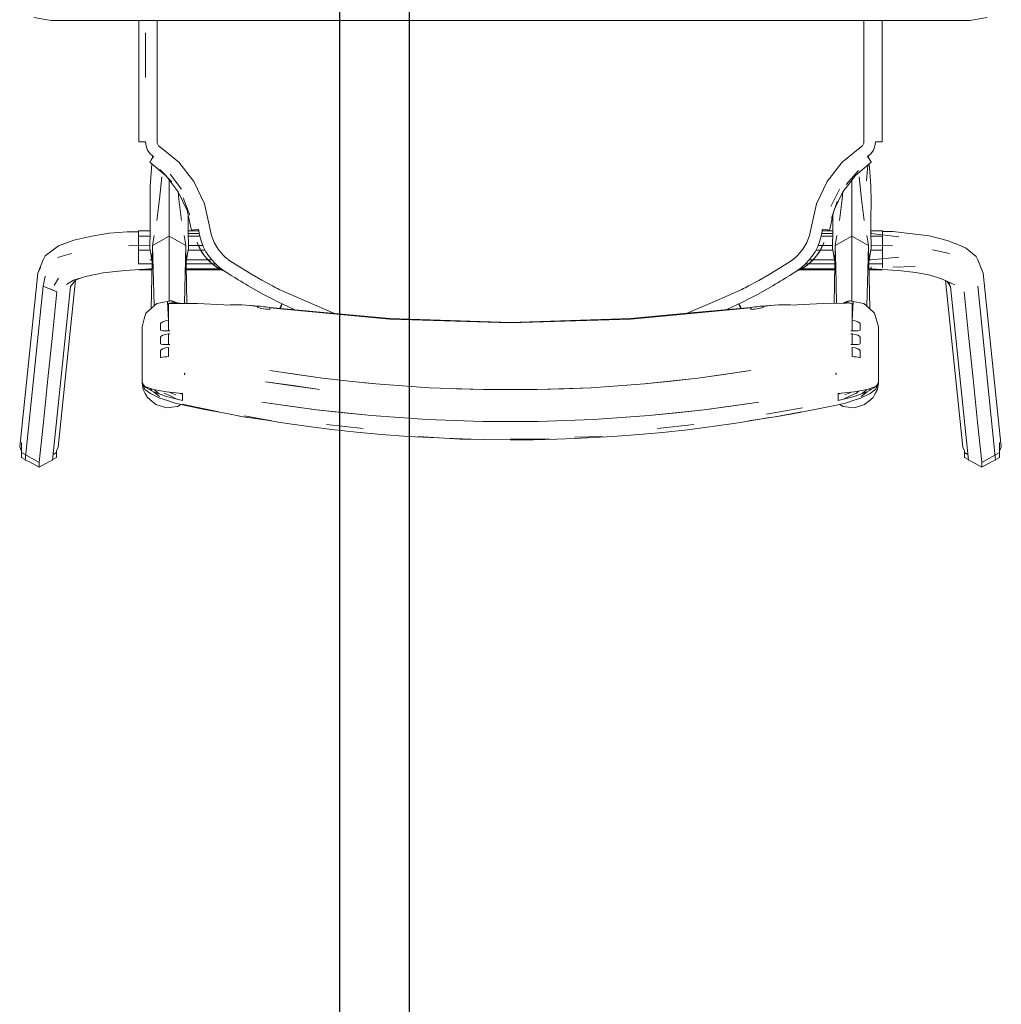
# Model space of a CAD drawing. Header units: millimetres. Extents: x -261 to 187, y -214 to 106.
# Tile 72 of 256: x -221.02 to -220.493, y -154.762 to -154.233. Entities that reach past the tile are written whole.
import ezdxf

# ---------------------------------------------------------------- set-up
doc = ezdxf.new("R2010")
doc.units = ezdxf.units.MM
doc.header["$LTSCALE"] = 0.005
doc.header["$MEASUREMENT"] = 0
doc.layers.add('AP-Condutos Ar condicionado', color=4, linetype='Continuous', lineweight=25)
doc.layers.add('IFC-Elemento de mobília-Contorno', color=9, linetype='Continuous', lineweight=5)

msp = doc.modelspace()

# ---------------------------------------------------------------- linework, layer by layer
at = {"layer": 'AP-Condutos Ar condicionado'}
for p, q in [((-220.8485, -152.78817), (-220.8485, -157.14092)), ((-220.8109, -152.78817), (-220.8109, -157.14092))]:
    msp.add_line(p, q, dxfattribs=at)
at = {"layer": 'IFC-Elemento de mobília-Contorno', "lineweight": 5}
for p, q in [((-221.01265, -154.23207), (-221.00348, -154.2337)), ((-221.00348, -154.2337), (-220.50952, -154.2337)), ((-220.9563, -154.24124), (-220.9563, -154.2337)), ((-220.9563, -154.24407), (-220.9563, -154.2337)), ((-220.94648, -154.24486), (-220.94648, -154.2337)), ((-220.56651, -154.23949), (-220.56651, -154.2337)), ((-220.55669, -154.24407), (-220.55669, -154.2337)), ((-220.50952, -154.2337), (-220.50034, -154.23207)), ((-220.95267, -154.25432), (-220.95262, -154.24039)), ((-220.95266, -154.25234), (-220.95262, -154.24039)), ((-220.56651, -154.25297), (-220.56651, -154.23949)), ((-220.9563, -154.25404), (-220.9563, -154.24407)), ((-220.94648, -154.25154), (-220.94648, -154.24486)), ((-220.55669, -154.25404), (-220.55669, -154.24407)), ((-220.94648, -154.25497), (-220.94648, -154.25154)), ((-220.9563, -154.25404), (-220.9563, -154.26401)), ((-220.95271, -154.26429), (-220.95266, -154.25234)), ((-220.94648, -154.2567), (-220.94648, -154.25497)), ((-220.94648, -154.25922), (-220.94648, -154.2567)), ((-220.56651, -154.26646), (-220.56651, -154.25297)), ((-220.5567, -154.26401), (-220.55669, -154.25404)), ((-220.94648, -154.26428), (-220.94648, -154.25922)), ((-220.9563, -154.27273), (-220.9563, -154.26401)), ((-220.94648, -154.2734), (-220.94648, -154.26428)), ((-220.56651, -154.28119), (-220.56651, -154.26646)), ((-220.5567, -154.27273), (-220.5567, -154.26401)), ((-220.9563, -154.28146), (-220.9563, -154.27273)), ((-220.5567, -154.28146), (-220.5567, -154.27273)), ((-220.94648, -154.28191), (-220.94648, -154.2734)), ((-220.9563, -154.29019), (-220.9563, -154.28146)), ((-220.94648, -154.29044), (-220.94648, -154.28191)), ((-220.56651, -154.29897), (-220.56651, -154.28119)), ((-220.5567, -154.28146), (-220.55669, -154.29019)), ((-220.9563, -154.29893), (-220.9563, -154.29019)), ((-220.94648, -154.29897), (-220.94648, -154.29044)), ((-220.55669, -154.29893), (-220.55669, -154.29019)), ((-220.9563, -154.29893), (-220.95608, -154.29895)), ((-220.95608, -154.29895), (-220.95532, -154.29896)), ((-220.95532, -154.29896), (-220.95414, -154.29898)), ((-220.95414, -154.29898), (-220.95271, -154.29898)), ((-220.95271, -154.29898), (-220.95242, -154.30126)), ((-220.94648, -154.29897), (-220.94639, -154.29971)), ((-220.5666, -154.29971), (-220.56651, -154.29897)), ((-220.56057, -154.30126), (-220.56028, -154.29898)), ((-220.56028, -154.29898), (-220.55886, -154.29898)), ((-220.55886, -154.29898), (-220.55767, -154.29896)), ((-220.55767, -154.29896), (-220.55691, -154.29895)), ((-220.55691, -154.29895), (-220.55669, -154.29893)), ((-220.95242, -154.30126), (-220.95159, -154.30341)), ((-220.95159, -154.30341), (-220.95024, -154.30529)), ((-220.94639, -154.29971), (-220.94612, -154.30041)), ((-220.94612, -154.30041), (-220.94568, -154.30101)), ((-220.94568, -154.30101), (-220.94511, -154.3015)), ((-220.94511, -154.3015), (-220.93484, -154.30987)), ((-220.57813, -154.30985), (-220.56788, -154.3015)), ((-220.56788, -154.3015), (-220.56731, -154.30101)), ((-220.56731, -154.30101), (-220.56688, -154.30041)), ((-220.56688, -154.30041), (-220.5666, -154.29971)), ((-220.56275, -154.30529), (-220.56141, -154.30341)), ((-220.56141, -154.30341), (-220.56057, -154.30126)), ((-220.95039, -154.30992), (-220.95028, -154.30968)), ((-220.95039, -154.30992), (-220.94215, -154.31674)), ((-220.95028, -154.30968), (-220.94988, -154.309)), ((-220.95024, -154.30529), (-220.94847, -154.30677)), ((-220.94988, -154.309), (-220.94924, -154.30798)), ((-220.94924, -154.30798), (-220.94847, -154.30677)), ((-220.949, -154.30759), (-220.94894, -154.30694)), ((-220.94894, -154.30752), (-220.94894, -154.30637)), ((-220.93484, -154.30987), (-220.92666, -154.32028)), ((-220.58631, -154.32025), (-220.57813, -154.30985)), ((-220.57111, -154.31695), (-220.5626, -154.30992)), ((-220.56453, -154.30677), (-220.56275, -154.30529)), ((-220.56453, -154.30677), (-220.56375, -154.30798)), ((-220.56405, -154.30694), (-220.56405, -154.30637)), ((-220.56405, -154.30751), (-220.56405, -154.30637)), ((-220.56405, -154.30694), (-220.564, -154.30759)), ((-220.56405, -154.3073), (-220.56403, -154.30755)), ((-220.56405, -154.3073), (-220.56402, -154.30755)), ((-220.56375, -154.30798), (-220.56311, -154.309)), ((-220.56311, -154.309), (-220.56271, -154.30968)), ((-220.56271, -154.30968), (-220.5626, -154.30992)), ((-220.95021, -154.32268), (-220.94926, -154.31086)), ((-220.94506, -154.31379), (-220.93848, -154.32046)), ((-220.57605, -154.32182), (-220.56935, -154.31438)), ((-220.56512, -154.31978), (-220.56438, -154.31139)), ((-220.56371, -154.31084), (-220.56309, -154.31728)), ((-220.94517, -154.32979), (-220.94395, -154.31765)), ((-220.94165, -154.31725), (-220.93508, -154.32575)), ((-220.93998, -154.32205), (-220.93998, -154.31941)), ((-220.93948, -154.3163), (-220.93326, -154.32441)), ((-220.92666, -154.32028), (-220.92097, -154.33222)), ((-220.59201, -154.33219), (-220.58631, -154.32025)), ((-220.57787, -154.32569), (-220.57111, -154.31695)), ((-220.57301, -154.32205), (-220.57301, -154.31941)), ((-220.56905, -154.31765), (-220.56782, -154.32979)), ((-220.56309, -154.31728), (-220.56278, -154.32268)), ((-220.95028, -154.33144), (-220.95021, -154.32268)), ((-220.93998, -154.33465), (-220.93998, -154.32205)), ((-220.93522, -154.32557), (-220.93479, -154.32979)), ((-220.93508, -154.32575), (-220.93038, -154.33576)), ((-220.58424, -154.33359), (-220.57973, -154.32441)), ((-220.5825, -154.33551), (-220.57787, -154.32569)), ((-220.5782, -154.32979), (-220.57777, -154.32556)), ((-220.57301, -154.33465), (-220.57301, -154.32205)), ((-220.56278, -154.32268), (-220.56266, -154.33089)), ((-220.94668, -154.34117), (-220.94517, -154.32979)), ((-220.93479, -154.32979), (-220.93328, -154.34117)), ((-220.93253, -154.32898), (-220.9289, -154.33828)), ((-220.58399, -154.33992), (-220.58097, -154.33098)), ((-220.57971, -154.34117), (-220.5782, -154.32979)), ((-220.56782, -154.32979), (-220.56631, -154.34117)), ((-220.56284, -154.34016), (-220.56266, -154.33089)), ((-220.95028, -154.33144), (-220.95016, -154.34016)), ((-220.93998, -154.34423), (-220.93998, -154.33465)), ((-220.93038, -154.33576), (-220.92795, -154.34653)), ((-220.92097, -154.33222), (-220.91805, -154.34508)), ((-220.59495, -154.34508), (-220.59201, -154.33219)), ((-220.58505, -154.34653), (-220.58265, -154.33595)), ((-220.57301, -154.34423), (-220.57301, -154.33465)), ((-220.95016, -154.34016), (-220.95011, -154.34638)), ((-220.92985, -154.34638), (-220.92981, -154.34016)), ((-220.92981, -154.34016), (-220.92977, -154.33844)), ((-220.58321, -154.33843), (-220.58319, -154.34016)), ((-220.58319, -154.34016), (-220.58314, -154.34638)), ((-220.56288, -154.34638), (-220.56284, -154.34016)), ((-220.95648, -154.34968), (-220.95648, -154.34666)), ((-220.95648, -154.34666), (-220.95012, -154.34666)), ((-220.95033, -154.35581), (-220.95011, -154.34638)), ((-220.93998, -154.34957), (-220.93998, -154.34423)), ((-220.92985, -154.34638), (-220.92964, -154.35581)), ((-220.92985, -154.34666), (-220.92408, -154.34666)), ((-220.92795, -154.34653), (-220.92767, -154.34638)), ((-220.92767, -154.34638), (-220.92687, -154.34618)), ((-220.92687, -154.34618), (-220.92566, -154.34598)), ((-220.92566, -154.34598), (-220.92422, -154.34579)), ((-220.92422, -154.34579), (-220.92369, -154.34896)), ((-220.91805, -154.34508), (-220.91723, -154.34917)), ((-220.59576, -154.34916), (-220.59495, -154.34508)), ((-220.5893, -154.34896), (-220.58877, -154.34579)), ((-220.58891, -154.34666), (-220.58315, -154.34666)), ((-220.58877, -154.34579), (-220.58734, -154.34598)), ((-220.58734, -154.34598), (-220.58612, -154.34618)), ((-220.58612, -154.34618), (-220.58532, -154.34638)), ((-220.58532, -154.34638), (-220.58505, -154.34653)), ((-220.58336, -154.35581), (-220.58314, -154.34638)), ((-220.57301, -154.34957), (-220.57301, -154.34423)), ((-220.56288, -154.34638), (-220.56267, -154.35581)), ((-220.56288, -154.34666), (-220.55651, -154.34666)), ((-220.55651, -154.34968), (-220.55651, -154.34666)), ((-220.55651, -154.34715), (-220.55651, -154.34666)), ((-220.99945, -154.35478), (-220.9913, -154.35184)), ((-220.9913, -154.35184), (-220.98161, -154.34961)), ((-220.98161, -154.34961), (-220.9722, -154.34803)), ((-220.9722, -154.34803), (-220.96255, -154.34731)), ((-220.96255, -154.34731), (-220.95648, -154.34723)), ((-220.95648, -154.34968), (-220.95019, -154.34968)), ((-220.95648, -154.35708), (-220.95648, -154.34968)), ((-220.95033, -154.34823), (-220.95015, -154.34823)), ((-220.94894, -154.35463), (-220.94809, -154.34932)), ((-220.94894, -154.35463), (-220.93998, -154.34957)), ((-220.94894, -154.35463), (-220.94446, -154.3521)), ((-220.94446, -154.3521), (-220.93998, -154.34957)), ((-220.93998, -154.36635), (-220.93998, -154.34957)), ((-220.93998, -154.34957), (-220.93102, -154.35463)), ((-220.93998, -154.34957), (-220.9355, -154.3521)), ((-220.9355, -154.3521), (-220.93102, -154.35463)), ((-220.93187, -154.34932), (-220.93102, -154.35463)), ((-220.92981, -154.34823), (-220.92382, -154.34823)), ((-220.92978, -154.34968), (-220.9235, -154.34968)), ((-220.92369, -154.34896), (-220.92283, -154.35208)), ((-220.92283, -154.35208), (-220.92166, -154.3551)), ((-220.91723, -154.34917), (-220.91575, -154.35306)), ((-220.59724, -154.35305), (-220.59576, -154.34916)), ((-220.59133, -154.3551), (-220.59016, -154.35208)), ((-220.59016, -154.35208), (-220.5893, -154.34896)), ((-220.5895, -154.34968), (-220.58322, -154.34968)), ((-220.58918, -154.34823), (-220.58318, -154.34823)), ((-220.58197, -154.35463), (-220.58112, -154.34932)), ((-220.58197, -154.35463), (-220.57301, -154.34957)), ((-220.58197, -154.35463), (-220.57749, -154.3521)), ((-220.57749, -154.3521), (-220.57301, -154.34957)), ((-220.57301, -154.36635), (-220.57301, -154.34957)), ((-220.57301, -154.34957), (-220.56405, -154.35463)), ((-220.57301, -154.34957), (-220.56853, -154.3521)), ((-220.56853, -154.3521), (-220.56405, -154.35463)), ((-220.5649, -154.34932), (-220.56405, -154.35463)), ((-220.56284, -154.34823), (-220.56266, -154.34823)), ((-220.56281, -154.34968), (-220.55651, -154.34968)), ((-220.56266, -154.34823), (-220.56266, -154.34769)), ((-220.56266, -154.34823), (-220.56266, -154.34769)), ((-220.56266, -154.34823), (-220.54777, -154.34994)), ((-220.55651, -154.34715), (-220.55097, -154.34715)), ((-220.55651, -154.35708), (-220.55651, -154.34968)), ((-220.55097, -154.34715), (-220.53892, -154.34852)), ((-220.53892, -154.34852), (-220.53143, -154.34944)), ((-220.53143, -154.34944), (-220.5218, -154.35192)), ((-220.5218, -154.35192), (-220.51568, -154.35421)), ((-221.00663, -154.36015), (-220.99945, -154.35478)), ((-220.96191, -154.35483), (-220.95033, -154.35454)), ((-220.95648, -154.35708), (-220.95013, -154.35708)), ((-220.95648, -154.36452), (-220.95648, -154.35708)), ((-220.95033, -154.35454), (-220.9503, -154.35454)), ((-220.95033, -154.35581), (-220.94912, -154.36364)), ((-220.94959, -154.38842), (-220.94894, -154.35463)), ((-220.94894, -154.35463), (-220.94812, -154.3871)), ((-220.9318, -154.38571), (-220.93102, -154.35463)), ((-220.93102, -154.35463), (-220.93042, -154.38574)), ((-220.93085, -154.36364), (-220.92964, -154.35581)), ((-220.92983, -154.35708), (-220.92305, -154.35708)), ((-220.92967, -154.35454), (-220.92429, -154.35454)), ((-220.92489, -154.35305), (-220.92421, -154.35474)), ((-220.92489, -154.35308), (-220.92489, -154.35306)), ((-220.92489, -154.35308), (-220.92339, -154.35642)), ((-220.92489, -154.35308), (-220.92421, -154.35474)), ((-220.92489, -154.35311), (-220.92476, -154.3534)), ((-220.92424, -154.35454), (-220.92188, -154.35454)), ((-220.92421, -154.35474), (-220.92324, -154.35677)), ((-220.92421, -154.35474), (-220.92342, -154.35638)), ((-220.92342, -154.35638), (-220.92251, -154.35796)), ((-220.92324, -154.35677), (-220.92251, -154.35796)), ((-220.92302, -154.35708), (-220.92065, -154.35708)), ((-220.92288, -154.35731), (-220.92135, -154.35966)), ((-220.92166, -154.3551), (-220.92019, -154.35796)), ((-220.91575, -154.35306), (-220.91364, -154.35665)), ((-220.91364, -154.35665), (-220.91096, -154.35984)), ((-220.60203, -154.35984), (-220.59935, -154.35664)), ((-220.59935, -154.35664), (-220.59724, -154.35305)), ((-220.5928, -154.35796), (-220.59133, -154.3551)), ((-220.59235, -154.35708), (-220.58998, -154.35708)), ((-220.59166, -154.35968), (-220.59011, -154.35731)), ((-220.59112, -154.35454), (-220.58876, -154.35454)), ((-220.59048, -154.35796), (-220.58958, -154.35638)), ((-220.59048, -154.35796), (-220.58976, -154.35677)), ((-220.58995, -154.35708), (-220.58316, -154.35708)), ((-220.58976, -154.35677), (-220.58878, -154.35474)), ((-220.5896, -154.35642), (-220.58822, -154.35334)), ((-220.58958, -154.35638), (-220.58878, -154.35474)), ((-220.58878, -154.35474), (-220.5881, -154.35305)), ((-220.58878, -154.35474), (-220.5881, -154.35308)), ((-220.5887, -154.35454), (-220.58333, -154.35454)), ((-220.58823, -154.35339), (-220.5881, -154.35311)), ((-220.5881, -154.35308), (-220.5881, -154.35306)), ((-220.58336, -154.35581), (-220.58215, -154.36364)), ((-220.58257, -154.3857), (-220.58197, -154.35463)), ((-220.58197, -154.35463), (-220.58169, -154.36609)), ((-220.56487, -154.38728), (-220.56405, -154.35463)), ((-220.56405, -154.35463), (-220.5634, -154.3886)), ((-220.56388, -154.36364), (-220.56267, -154.35581)), ((-220.56286, -154.35708), (-220.55651, -154.35708)), ((-220.5627, -154.35454), (-220.55108, -154.35483)), ((-220.5627, -154.35454), (-220.56266, -154.35454)), ((-220.55651, -154.36452), (-220.55651, -154.35708)), ((-220.52963, -154.35703), (-220.52055, -154.35887)), ((-220.51568, -154.35421), (-220.51195, -154.35593)), ((-220.51195, -154.35593), (-220.51011, -154.35725)), ((-220.51011, -154.35725), (-220.50613, -154.36054)), ((-221.01066, -154.36941), (-221.00762, -154.36235)), ((-221.00762, -154.36235), (-221.00663, -154.36015)), ((-220.99995, -154.36112), (-220.99244, -154.35887)), ((-220.95033, -154.36239), (-220.94931, -154.36239)), ((-220.93065, -154.36239), (-220.91906, -154.36239)), ((-220.92251, -154.35796), (-220.92149, -154.35948)), ((-220.92149, -154.35948), (-220.92099, -154.36021)), ((-220.92149, -154.35948), (-220.91976, -154.36164)), ((-220.92099, -154.36021), (-220.91976, -154.36164)), ((-220.92022, -154.36106), (-220.91914, -154.36227)), ((-220.92019, -154.35796), (-220.9199, -154.35843)), ((-220.9199, -154.35843), (-220.91961, -154.3589)), ((-220.91976, -154.36164), (-220.91823, -154.36327)), ((-220.91976, -154.36164), (-220.91776, -154.36366)), ((-220.91961, -154.3589), (-220.9193, -154.35937)), ((-220.9193, -154.35937), (-220.91898, -154.35983)), ((-220.91902, -154.35978), (-220.91712, -154.36227)), ((-220.91902, -154.36239), (-220.91701, -154.36239)), ((-220.91712, -154.36227), (-220.91504, -154.36452)), ((-220.91096, -154.35984), (-220.91001, -154.36075)), ((-220.91001, -154.36075), (-220.90901, -154.36161)), ((-220.90901, -154.36161), (-220.90797, -154.36241)), ((-220.908, -154.36239), (-220.90688, -154.36317)), ((-220.60611, -154.36317), (-220.60498, -154.36239)), ((-220.60503, -154.36242), (-220.60398, -154.36161)), ((-220.60398, -154.36161), (-220.60298, -154.36075)), ((-220.60298, -154.36075), (-220.60203, -154.35984)), ((-220.59796, -154.36452), (-220.59587, -154.36227)), ((-220.59598, -154.36239), (-220.59398, -154.36239)), ((-220.59587, -154.36227), (-220.59397, -154.35978)), ((-220.59523, -154.36366), (-220.59324, -154.36164)), ((-220.59476, -154.36327), (-220.59324, -154.36164)), ((-220.59401, -154.35983), (-220.5937, -154.35937)), ((-220.59393, -154.36239), (-220.58234, -154.36239)), ((-220.59385, -154.36227), (-220.59276, -154.36105)), ((-220.5937, -154.35937), (-220.59339, -154.3589)), ((-220.59339, -154.3589), (-220.59309, -154.35843)), ((-220.59324, -154.36164), (-220.5915, -154.35948)), ((-220.59324, -154.36164), (-220.59201, -154.36021)), ((-220.59309, -154.35843), (-220.5928, -154.35796)), ((-220.59201, -154.36021), (-220.5915, -154.35948)), ((-220.5915, -154.35948), (-220.59048, -154.35796)), ((-220.56368, -154.36239), (-220.56266, -154.36239)), ((-220.56266, -154.36239), (-220.54777, -154.36097)), ((-220.50613, -154.36054), (-220.50537, -154.36235)), ((-220.50537, -154.36235), (-220.50234, -154.36941)), ((-221.01066, -154.36941), (-221.00923, -154.36649)), ((-220.97545, -154.3693), (-220.96363, -154.36799)), ((-220.96363, -154.36799), (-220.95033, -154.36717)), ((-220.95648, -154.36452), (-220.94913, -154.36452)), ((-220.95648, -154.36464), (-220.95648, -154.36452)), ((-220.95648, -154.36766), (-220.95648, -154.36755)), ((-220.95648, -154.36766), (-220.94919, -154.36766)), ((-220.95033, -154.36717), (-220.94919, -154.36717)), ((-220.93998, -154.38315), (-220.93998, -154.36635)), ((-220.93083, -154.36452), (-220.9167, -154.36452)), ((-220.93078, -154.36717), (-220.91285, -154.36717)), ((-220.93077, -154.36766), (-220.91201, -154.36766)), ((-220.91823, -154.36327), (-220.91512, -154.36582)), ((-220.9178, -154.36362), (-220.91564, -154.36538)), ((-220.91669, -154.36452), (-220.91504, -154.36452)), ((-220.91564, -154.36538), (-220.91332, -154.3669)), ((-220.91512, -154.36582), (-220.91332, -154.3669)), ((-220.91504, -154.36452), (-220.91275, -154.36655)), ((-220.91363, -154.3667), (-220.91315, -154.36698)), ((-220.91332, -154.3669), (-220.91165, -154.36787)), ((-220.91332, -154.3669), (-220.91027, -154.36835)), ((-220.91275, -154.36655), (-220.91026, -154.36835)), ((-220.91275, -154.36717), (-220.9119, -154.36717)), ((-220.91172, -154.36766), (-220.91122, -154.36766)), ((-220.91165, -154.36787), (-220.90996, -154.36855)), ((-220.90688, -154.36317), (-220.90136, -154.36668)), ((-220.90136, -154.36668), (-220.89579, -154.37005)), ((-220.61754, -154.37025), (-220.61188, -154.36684)), ((-220.61188, -154.36684), (-220.60611, -154.36317)), ((-220.60303, -154.36855), (-220.60134, -154.36787)), ((-220.60283, -154.36842), (-220.59971, -154.36692)), ((-220.60273, -154.36835), (-220.60025, -154.36655)), ((-220.60177, -154.36766), (-220.60125, -154.36766)), ((-220.60134, -154.36787), (-220.59971, -154.36692)), ((-220.6011, -154.36717), (-220.60023, -154.36717)), ((-220.60098, -154.36766), (-220.58223, -154.36766)), ((-220.60025, -154.36655), (-220.59796, -154.36452)), ((-220.60014, -154.36717), (-220.58222, -154.36717)), ((-220.59989, -154.36701), (-220.59938, -154.36671)), ((-220.59971, -154.36692), (-220.5973, -154.36535)), ((-220.59971, -154.36692), (-220.59788, -154.36582)), ((-220.59796, -154.36452), (-220.5963, -154.36452)), ((-220.59788, -154.36582), (-220.59476, -154.36327)), ((-220.59735, -154.36538), (-220.59519, -154.36362)), ((-220.59629, -154.36452), (-220.58216, -154.36452)), ((-220.58169, -154.36609), (-220.58119, -154.38566)), ((-220.57301, -154.38315), (-220.57301, -154.36635)), ((-220.56386, -154.36452), (-220.55651, -154.36452)), ((-220.56381, -154.36717), (-220.56266, -154.36717)), ((-220.5638, -154.36766), (-220.55651, -154.36766)), ((-220.56266, -154.36717), (-220.56266, -154.36609)), ((-220.56266, -154.36717), (-220.54809, -154.36809)), ((-220.55651, -154.36659), (-220.55651, -154.36452)), ((-220.55651, -154.36766), (-220.55651, -154.36756)), ((-220.55097, -154.36623), (-220.53892, -154.36591)), ((-220.54809, -154.36809), (-220.53858, -154.36911)), ((-220.50376, -154.36649), (-220.50234, -154.36941)), ((-221.02033, -154.46284), (-221.01066, -154.36941)), ((-221.00762, -154.37651), (-221.00663, -154.37118)), ((-221.00185, -154.37604), (-220.99945, -154.37216)), ((-220.99964, -154.46297), (-220.99035, -154.37331)), ((-220.99513, -154.37553), (-220.9914, -154.37329)), ((-220.99299, -154.3766), (-220.9904, -154.37333)), ((-220.9914, -154.37329), (-220.98492, -154.37127)), ((-220.9904, -154.37333), (-220.98768, -154.37213)), ((-220.98492, -154.37127), (-220.97545, -154.3693)), ((-220.91027, -154.36835), (-220.90843, -154.36954)), ((-220.90843, -154.36954), (-220.90658, -154.37072)), ((-220.90658, -154.37072), (-220.90472, -154.37188)), ((-220.90472, -154.37188), (-220.90284, -154.37304)), ((-220.90284, -154.37304), (-220.9015, -154.37387)), ((-220.89579, -154.37005), (-220.89017, -154.37326)), ((-220.89017, -154.37326), (-220.88447, -154.37634)), ((-220.62852, -154.37634), (-220.62309, -154.37341)), ((-220.62309, -154.37341), (-220.61754, -154.37025)), ((-220.61149, -154.37387), (-220.61013, -154.37303)), ((-220.61013, -154.37303), (-220.60827, -154.37188)), ((-220.60827, -154.37188), (-220.60641, -154.37072)), ((-220.60641, -154.37072), (-220.60457, -154.36954)), ((-220.60457, -154.36954), (-220.60273, -154.36835)), ((-220.53858, -154.36911), (-220.53086, -154.37059)), ((-220.53086, -154.37059), (-220.52476, -154.37245)), ((-220.52476, -154.37245), (-220.51758, -154.37582)), ((-220.52262, -154.37345), (-220.51336, -154.46297)), ((-220.50234, -154.36941), (-220.49266, -154.46284)), ((-221.0173, -154.46994), (-221.00762, -154.37651)), ((-221.00762, -154.37651), (-221.00031, -154.37948)), ((-221.00397, -154.37799), (-221.00031, -154.37948)), ((-221.00267, -154.47003), (-220.99299, -154.3766)), ((-220.9015, -154.37387), (-220.90016, -154.37468)), ((-220.90016, -154.37468), (-220.89882, -154.37549)), ((-220.89882, -154.37549), (-220.89747, -154.3763)), ((-220.89747, -154.3763), (-220.89336, -154.37864)), ((-220.89336, -154.37864), (-220.88922, -154.38091)), ((-220.88447, -154.37634), (-220.88356, -154.37682)), ((-220.88356, -154.37682), (-220.88265, -154.37729)), ((-220.88265, -154.37729), (-220.88174, -154.37776)), ((-220.88174, -154.37776), (-220.88083, -154.37822)), ((-220.88083, -154.37822), (-220.85117, -154.39112)), ((-220.64688, -154.38464), (-220.63217, -154.37822)), ((-220.63217, -154.37822), (-220.63126, -154.37776)), ((-220.63126, -154.37776), (-220.63035, -154.3773)), ((-220.63035, -154.3773), (-220.62944, -154.37682)), ((-220.62944, -154.37682), (-220.62852, -154.37634)), ((-220.62377, -154.38091), (-220.61963, -154.37864)), ((-220.61963, -154.37864), (-220.61552, -154.3763)), ((-220.61552, -154.3763), (-220.61418, -154.37549)), ((-220.61418, -154.37549), (-220.61283, -154.37468)), ((-220.61283, -154.37468), (-220.61149, -154.37387)), ((-220.52219, -154.37365), (-220.52033, -154.37505)), ((-220.52176, -154.37398), (-220.52, -154.3766)), ((-220.52, -154.3766), (-220.51033, -154.47003)), ((-220.50537, -154.37651), (-220.4957, -154.46994)), ((-221.00273, -154.40284), (-221.00031, -154.37948)), ((-220.93998, -154.38453), (-220.93998, -154.38315)), ((-220.88922, -154.38091), (-220.88505, -154.38311)), ((-220.88505, -154.38311), (-220.88084, -154.38523)), ((-220.63215, -154.38523), (-220.62795, -154.38311)), ((-220.62795, -154.38311), (-220.62377, -154.38091)), ((-220.57301, -154.38457), (-220.57301, -154.38315)), ((-220.51268, -154.37948), (-220.51026, -154.40284)), ((-220.95244, -154.39096), (-220.94954, -154.38836)), ((-220.94954, -154.38836), (-220.94664, -154.38577)), ((-220.94664, -154.38577), (-220.94471, -154.38541)), ((-220.94471, -154.38541), (-220.94278, -154.38505)), ((-220.94278, -154.38505), (-220.94084, -154.38469)), ((-220.94084, -154.38469), (-220.94036, -154.3846)), ((-220.94084, -154.38469), (-220.94034, -154.39489)), ((-220.94036, -154.3846), (-220.93988, -154.38451)), ((-220.94034, -154.38573), (-220.93927, -154.38558)), ((-220.94034, -154.38573), (-220.93981, -154.38565)), ((-220.94034, -154.39489), (-220.94034, -154.38573)), ((-220.94034, -154.38573), (-220.92474, -154.38586)), ((-220.94034, -154.38573), (-220.93034, -154.38582)), ((-220.93988, -154.38451), (-220.9394, -154.38442)), ((-220.93981, -154.38565), (-220.93954, -154.38562)), ((-220.93954, -154.38562), (-220.93927, -154.38558)), ((-220.9394, -154.38442), (-220.93916, -154.38438)), ((-220.93927, -154.38558), (-220.93821, -154.3855)), ((-220.93927, -154.38558), (-220.93901, -154.38556)), ((-220.93916, -154.38438), (-220.93891, -154.38433)), ((-220.93901, -154.38556), (-220.93874, -154.38554)), ((-220.93891, -154.38433), (-220.93872, -154.3844)), ((-220.93874, -154.38554), (-220.93847, -154.38552)), ((-220.93872, -154.3844), (-220.93853, -154.38447)), ((-220.93853, -154.38447), (-220.93833, -154.38455)), ((-220.93847, -154.38552), (-220.93821, -154.3855)), ((-220.93833, -154.38455), (-220.93814, -154.38462)), ((-220.93821, -154.3855), (-220.93034, -154.38582)), ((-220.93821, -154.3855), (-220.93792, -154.38551)), ((-220.93814, -154.38462), (-220.93795, -154.38469)), ((-220.93795, -154.38469), (-220.93775, -154.38476)), ((-220.93792, -154.38551), (-220.93779, -154.38552)), ((-220.93775, -154.38476), (-220.93756, -154.38483)), ((-220.93756, -154.38483), (-220.93737, -154.38491)), ((-220.93737, -154.38491), (-220.93717, -154.38498)), ((-220.93717, -154.38498), (-220.93698, -154.38505)), ((-220.93698, -154.38505), (-220.93679, -154.38512)), ((-220.93679, -154.38512), (-220.9365, -154.38557)), ((-220.93679, -154.38512), (-220.93659, -154.3852)), ((-220.93679, -154.38512), (-220.93678, -154.38556)), ((-220.93659, -154.3852), (-220.9364, -154.38527)), ((-220.9364, -154.38527), (-220.93621, -154.38534)), ((-220.93621, -154.38534), (-220.93594, -154.38559)), ((-220.93621, -154.38558), (-220.93621, -154.38534)), ((-220.93621, -154.38534), (-220.93601, -154.38542)), ((-220.93601, -154.38542), (-220.93593, -154.3856)), ((-220.93601, -154.38542), (-220.93582, -154.38548)), ((-220.93601, -154.38542), (-220.93583, -154.3856)), ((-220.93582, -154.38548), (-220.93571, -154.3856)), ((-220.93582, -154.38548), (-220.93555, -154.38559)), ((-220.93582, -154.38548), (-220.93579, -154.3856)), ((-220.93555, -154.38559), (-220.93549, -154.38561)), ((-220.93469, -154.38565), (-220.92474, -154.38586)), ((-220.93042, -154.38581), (-220.93029, -154.38582)), ((-220.93034, -154.38582), (-220.92474, -154.38586)), ((-220.92474, -154.38586), (-220.91066, -154.38644)), ((-220.91066, -154.38644), (-220.90916, -154.3866)), ((-220.90916, -154.3866), (-220.90713, -154.38653)), ((-220.90713, -154.38653), (-220.90506, -154.38649)), ((-220.90506, -154.38649), (-220.90295, -154.38648)), ((-220.90295, -154.38648), (-220.90081, -154.38651)), ((-220.90088, -154.38651), (-220.90087, -154.38646)), ((-220.90087, -154.38646), (-220.89166, -154.38722)), ((-220.90087, -154.38646), (-220.90081, -154.38651)), ((-220.89667, -154.3869), (-220.89254, -154.38732)), ((-220.89667, -154.3869), (-220.89258, -154.38742)), ((-220.89258, -154.3875), (-220.89258, -154.38742)), ((-220.89258, -154.38757), (-220.89258, -154.3875)), ((-220.89258, -154.38765), (-220.89258, -154.38757)), ((-220.89258, -154.38773), (-220.89258, -154.38765)), ((-220.89258, -154.38773), (-220.89239, -154.38795)), ((-220.89254, -154.38732), (-220.89222, -154.38722)), ((-220.89239, -154.38795), (-220.89185, -154.38818)), ((-220.89222, -154.38722), (-220.89166, -154.38722)), ((-220.89185, -154.38818), (-220.89104, -154.38838)), ((-220.89166, -154.38722), (-220.89092, -154.38729)), ((-220.89104, -154.38838), (-220.89008, -154.38853)), ((-220.89092, -154.38729), (-220.89008, -154.38738)), ((-220.89008, -154.38738), (-220.88905, -154.3875)), ((-220.89008, -154.38853), (-220.88904, -154.38865)), ((-220.88905, -154.3875), (-220.88801, -154.38762)), ((-220.88904, -154.38865), (-220.888, -154.38877)), ((-220.88801, -154.38762), (-220.88698, -154.38774)), ((-220.888, -154.38877), (-220.88696, -154.3889)), ((-220.88698, -154.38774), (-220.88594, -154.38787)), ((-220.88696, -154.3889), (-220.88592, -154.38903)), ((-220.88594, -154.38787), (-220.86084, -154.39022)), ((-220.88592, -154.38809), (-220.82139, -154.39413)), ((-220.88592, -154.38833), (-220.88592, -154.38809)), ((-220.88592, -154.38856), (-220.88592, -154.38833)), ((-220.88592, -154.38879), (-220.88592, -154.38856)), ((-220.88592, -154.38903), (-220.88592, -154.38879)), ((-220.88084, -154.38523), (-220.88043, -154.38544)), ((-220.88057, -154.38837), (-220.88043, -154.38808)), ((-220.88043, -154.38544), (-220.88001, -154.38564)), ((-220.88043, -154.38808), (-220.87983, -154.38685)), ((-220.88037, -154.38839), (-220.87984, -154.38735)), ((-220.88001, -154.38564), (-220.8796, -154.38584)), ((-220.87984, -154.38735), (-220.87918, -154.38605)), ((-220.87983, -154.38685), (-220.87937, -154.38595)), ((-220.87983, -154.38685), (-220.87963, -154.38694)), ((-220.87983, -154.38685), (-220.87963, -154.38694)), ((-220.8796, -154.38584), (-220.87918, -154.38605)), ((-220.87918, -154.38605), (-220.8724, -154.38914)), ((-220.87918, -154.38605), (-220.8724, -154.38914)), ((-220.6918, -154.39413), (-220.62728, -154.38809)), ((-220.66159, -154.39105), (-220.64688, -154.38464)), ((-220.65952, -154.39089), (-220.62725, -154.38787)), ((-220.64056, -154.38912), (-220.63381, -154.38605)), ((-220.64055, -154.38912), (-220.63381, -154.38605)), ((-220.63381, -154.38605), (-220.63339, -154.38584)), ((-220.63381, -154.38605), (-220.63316, -154.38735)), ((-220.63362, -154.38595), (-220.63317, -154.38685)), ((-220.63339, -154.38584), (-220.63298, -154.38564)), ((-220.63336, -154.38694), (-220.63317, -154.38685)), ((-220.63336, -154.38694), (-220.63317, -154.38685)), ((-220.63317, -154.38685), (-220.63256, -154.38808)), ((-220.63316, -154.38735), (-220.63263, -154.38837)), ((-220.63298, -154.38564), (-220.63256, -154.38544)), ((-220.63256, -154.38544), (-220.63215, -154.38523)), ((-220.63256, -154.38808), (-220.63243, -154.38835)), ((-220.62728, -154.38833), (-220.62728, -154.38809)), ((-220.62728, -154.38856), (-220.62728, -154.38833)), ((-220.62728, -154.38879), (-220.62728, -154.38856)), ((-220.62728, -154.38903), (-220.62728, -154.38879)), ((-220.62728, -154.38903), (-220.62623, -154.3889)), ((-220.62725, -154.38787), (-220.62621, -154.38774)), ((-220.62725, -154.38787), (-220.62702, -154.389)), ((-220.62725, -154.38787), (-220.62702, -154.389)), ((-220.62623, -154.3889), (-220.62519, -154.38877)), ((-220.62621, -154.38774), (-220.62518, -154.38762)), ((-220.62519, -154.38877), (-220.62415, -154.38865)), ((-220.62518, -154.38762), (-220.62414, -154.3875)), ((-220.62415, -154.38865), (-220.62311, -154.38853)), ((-220.62414, -154.3875), (-220.62311, -154.38738)), ((-220.62311, -154.38738), (-220.62227, -154.38729)), ((-220.62311, -154.38853), (-220.62215, -154.38838)), ((-220.62227, -154.38729), (-220.62153, -154.38722)), ((-220.62215, -154.38838), (-220.62134, -154.38818)), ((-220.62153, -154.38722), (-220.61232, -154.38646)), ((-220.62153, -154.38722), (-220.62097, -154.38722)), ((-220.62134, -154.38818), (-220.6208, -154.38795)), ((-220.62097, -154.38722), (-220.62066, -154.38732)), ((-220.6208, -154.38795), (-220.62061, -154.38773)), ((-220.62066, -154.38732), (-220.61652, -154.3869)), ((-220.62061, -154.38742), (-220.61652, -154.3869)), ((-220.62061, -154.3875), (-220.62061, -154.38742)), ((-220.62061, -154.38757), (-220.62061, -154.3875)), ((-220.62061, -154.38765), (-220.62061, -154.38757)), ((-220.62061, -154.38773), (-220.62061, -154.38765)), ((-220.61239, -154.38651), (-220.61232, -154.38646)), ((-220.61239, -154.38651), (-220.61024, -154.38648)), ((-220.61232, -154.38646), (-220.61231, -154.38651)), ((-220.61024, -154.38648), (-220.60813, -154.38649)), ((-220.60813, -154.38649), (-220.60606, -154.38653)), ((-220.60606, -154.38653), (-220.60404, -154.3866)), ((-220.60404, -154.3866), (-220.60253, -154.38644)), ((-220.60253, -154.38644), (-220.58845, -154.38586)), ((-220.58845, -154.38586), (-220.57656, -154.38554)), ((-220.57747, -154.38556), (-220.57737, -154.38548)), ((-220.57737, -154.38548), (-220.57718, -154.38542)), ((-220.57718, -154.38542), (-220.57699, -154.38534)), ((-220.57699, -154.38534), (-220.57679, -154.38527)), ((-220.57679, -154.38527), (-220.5766, -154.3852)), ((-220.5766, -154.3852), (-220.57641, -154.38512)), ((-220.57656, -154.38554), (-220.57471, -154.38551)), ((-220.57641, -154.38512), (-220.57621, -154.38505)), ((-220.57632, -154.38553), (-220.57609, -154.38553)), ((-220.57621, -154.38505), (-220.57602, -154.38498)), ((-220.57609, -154.38553), (-220.57586, -154.38553)), ((-220.57602, -154.38498), (-220.57583, -154.38491)), ((-220.57586, -154.38553), (-220.57563, -154.38552)), ((-220.57583, -154.38491), (-220.57563, -154.38483)), ((-220.57563, -154.38483), (-220.57544, -154.38476)), ((-220.57563, -154.38552), (-220.5754, -154.38552)), ((-220.57544, -154.38476), (-220.57525, -154.38469)), ((-220.5754, -154.38552), (-220.57517, -154.38552)), ((-220.57525, -154.38469), (-220.57505, -154.38462)), ((-220.57517, -154.38552), (-220.57471, -154.38551)), ((-220.57505, -154.38462), (-220.57467, -154.38447)), ((-220.57471, -154.38551), (-220.57285, -154.38573)), ((-220.57471, -154.38551), (-220.57425, -154.38557)), ((-220.57467, -154.38447), (-220.57428, -154.38433)), ((-220.57428, -154.38433), (-220.5738, -154.38442)), ((-220.57425, -154.38557), (-220.57378, -154.38562)), ((-220.5738, -154.38442), (-220.57331, -154.38451)), ((-220.57378, -154.38562), (-220.57332, -154.38568)), ((-220.57332, -154.38568), (-220.57285, -154.38573)), ((-220.57331, -154.38451), (-220.57283, -154.3846)), ((-220.57285, -154.39489), (-220.57235, -154.38469)), ((-220.57285, -154.39489), (-220.57285, -154.38573)), ((-220.57283, -154.3846), (-220.57235, -154.38469)), ((-220.57235, -154.38469), (-220.57042, -154.38505)), ((-220.57042, -154.38505), (-220.56849, -154.38541)), ((-220.56849, -154.38541), (-220.56656, -154.38577)), ((-220.56656, -154.38577), (-220.56366, -154.38836)), ((-220.56366, -154.38836), (-220.56076, -154.39096)), ((-220.95458, -154.39837), (-220.95334, -154.39408)), ((-220.95334, -154.39408), (-220.95244, -154.39096)), ((-220.86084, -154.39022), (-220.8214, -154.39391)), ((-220.8214, -154.39391), (-220.789, -154.39491)), ((-220.82139, -154.39413), (-220.7566, -154.39614)), ((-220.7566, -154.39614), (-220.6918, -154.39413)), ((-220.72419, -154.39491), (-220.69179, -154.39391)), ((-220.69179, -154.39391), (-220.65952, -154.39089)), ((-220.66175, -154.3911), (-220.66159, -154.39105)), ((-220.56076, -154.39096), (-220.55986, -154.39408)), ((-220.55986, -154.39408), (-220.55861, -154.39836)), ((-220.95458, -154.40589), (-220.95458, -154.39837)), ((-220.94458, -154.39659), (-220.94427, -154.39614)), ((-220.94458, -154.39748), (-220.94458, -154.39659)), ((-220.94458, -154.39836), (-220.94458, -154.39748)), ((-220.94458, -154.39924), (-220.94458, -154.39836)), ((-220.94458, -154.40013), (-220.94458, -154.39924)), ((-220.94427, -154.39614), (-220.94337, -154.39559)), ((-220.94337, -154.39559), (-220.94203, -154.39513)), ((-220.94203, -154.39513), (-220.94034, -154.39489)), ((-220.94034, -154.39629), (-220.94034, -154.39489)), ((-220.94034, -154.39769), (-220.94034, -154.39629)), ((-220.94034, -154.39908), (-220.94034, -154.39769)), ((-220.94034, -154.40048), (-220.94034, -154.39908)), ((-220.789, -154.39491), (-220.7566, -154.39592)), ((-220.7566, -154.39592), (-220.72419, -154.39491)), ((-220.57285, -154.39629), (-220.57285, -154.39489)), ((-220.57285, -154.39489), (-220.57116, -154.39513)), ((-220.57285, -154.39769), (-220.57285, -154.39629)), ((-220.57285, -154.39908), (-220.57285, -154.39769)), ((-220.57285, -154.40048), (-220.57285, -154.39908)), ((-220.57116, -154.39513), (-220.56982, -154.39559)), ((-220.56982, -154.39559), (-220.56892, -154.39614)), ((-220.56892, -154.39614), (-220.56861, -154.39659)), ((-220.56861, -154.39748), (-220.56861, -154.39659)), ((-220.56861, -154.39836), (-220.56861, -154.39748)), ((-220.56861, -154.39924), (-220.56861, -154.39836)), ((-220.56861, -154.40013), (-220.56861, -154.39924)), ((-220.55861, -154.40587), (-220.55861, -154.39836)), ((-221.00515, -154.4262), (-221.00273, -154.40284)), ((-220.94458, -154.40013), (-220.94427, -154.40039)), ((-220.94458, -154.40387), (-220.94427, -154.40341)), ((-220.94458, -154.40475), (-220.94458, -154.40387)), ((-220.94458, -154.40563), (-220.94458, -154.40475)), ((-220.94427, -154.40039), (-220.94337, -154.40048)), ((-220.94427, -154.40341), (-220.94337, -154.40287)), ((-220.94337, -154.40048), (-220.94203, -154.40047)), ((-220.94337, -154.40287), (-220.94203, -154.40241)), ((-220.94203, -154.40047), (-220.94034, -154.40048)), ((-220.94203, -154.40241), (-220.94034, -154.40217)), ((-220.94034, -154.40217), (-220.93958, -154.40215)), ((-220.94034, -154.40217), (-220.94015, -154.40216)), ((-220.94034, -154.40356), (-220.94034, -154.40217)), ((-220.94034, -154.40496), (-220.94034, -154.40356)), ((-220.94034, -154.40636), (-220.94034, -154.40496)), ((-220.94015, -154.40048), (-220.93958, -154.40048)), ((-220.94015, -154.40216), (-220.93958, -154.40215)), ((-220.93998, -154.40048), (-220.93958, -154.40048)), ((-220.93998, -154.40215), (-220.93958, -154.40215)), ((-220.93998, -154.40215), (-220.93977, -154.40215)), ((-220.93977, -154.40049), (-220.93958, -154.40048)), ((-220.93977, -154.40215), (-220.93958, -154.40215)), ((-220.57361, -154.40048), (-220.57342, -154.40049)), ((-220.57361, -154.40048), (-220.57304, -154.40048)), ((-220.57361, -154.40048), (-220.57324, -154.40048)), ((-220.57361, -154.40215), (-220.57285, -154.40217)), ((-220.57361, -154.40215), (-220.57301, -154.40216)), ((-220.57361, -154.40215), (-220.57324, -154.40215)), ((-220.57361, -154.40215), (-220.57342, -154.40215)), ((-220.57342, -154.40215), (-220.57324, -154.40215)), ((-220.57304, -154.40216), (-220.57285, -154.40217)), ((-220.57285, -154.40048), (-220.57116, -154.40047)), ((-220.57285, -154.40356), (-220.57285, -154.40217)), ((-220.57285, -154.40217), (-220.57116, -154.40241)), ((-220.57285, -154.40496), (-220.57285, -154.40356)), ((-220.57285, -154.40636), (-220.57285, -154.40496)), ((-220.57116, -154.40047), (-220.56982, -154.40048)), ((-220.57116, -154.40241), (-220.56982, -154.40287)), ((-220.56982, -154.40048), (-220.56892, -154.40039)), ((-220.56982, -154.40287), (-220.56892, -154.40341)), ((-220.56892, -154.40039), (-220.56861, -154.40013)), ((-220.56892, -154.40341), (-220.56861, -154.40387)), ((-220.56861, -154.40475), (-220.56861, -154.40387)), ((-220.56861, -154.40563), (-220.56861, -154.40475)), ((-220.51026, -154.40284), (-220.50785, -154.4262)), ((-220.95458, -154.4134), (-220.95458, -154.40589)), ((-220.94458, -154.40652), (-220.94458, -154.40563)), ((-220.94458, -154.4074), (-220.94458, -154.40652)), ((-220.94458, -154.4074), (-220.94427, -154.40767)), ((-220.94427, -154.40767), (-220.94337, -154.40776)), ((-220.94427, -154.41069), (-220.94337, -154.41015)), ((-220.94337, -154.40776), (-220.94203, -154.40775)), ((-220.94337, -154.41015), (-220.94203, -154.40968)), ((-220.94203, -154.40775), (-220.94034, -154.40776)), ((-220.94203, -154.40968), (-220.94034, -154.40944)), ((-220.94034, -154.40776), (-220.94034, -154.40636)), ((-220.94034, -154.41066), (-220.94034, -154.40944)), ((-220.94015, -154.40776), (-220.93958, -154.40776)), ((-220.93998, -154.40776), (-220.93958, -154.40776)), ((-220.93998, -154.40776), (-220.93958, -154.40776)), ((-220.93977, -154.40776), (-220.93958, -154.40776)), ((-220.57361, -154.40776), (-220.57301, -154.40776)), ((-220.57361, -154.40776), (-220.57285, -154.40776)), ((-220.57361, -154.40776), (-220.57324, -154.40776)), ((-220.57361, -154.40776), (-220.57342, -154.40776)), ((-220.57285, -154.40776), (-220.57285, -154.40636)), ((-220.57285, -154.40776), (-220.57116, -154.40775)), ((-220.57285, -154.41066), (-220.57285, -154.40944)), ((-220.57285, -154.40944), (-220.57116, -154.40968)), ((-220.57116, -154.40775), (-220.56982, -154.40776)), ((-220.57116, -154.40968), (-220.56982, -154.41015)), ((-220.56982, -154.40776), (-220.56892, -154.40767)), ((-220.56982, -154.41015), (-220.56892, -154.41069)), ((-220.56892, -154.40767), (-220.56861, -154.4074)), ((-220.56861, -154.40652), (-220.56861, -154.40563)), ((-220.56861, -154.4074), (-220.56861, -154.40652)), ((-220.55861, -154.41339), (-220.55861, -154.40587)), ((-220.95458, -154.42092), (-220.95458, -154.4134)), ((-220.94458, -154.41115), (-220.94427, -154.41069)), ((-220.94458, -154.41211), (-220.94458, -154.41115)), ((-220.94458, -154.41307), (-220.94458, -154.41211)), ((-220.94458, -154.41404), (-220.94458, -154.41307)), ((-220.94458, -154.415), (-220.94458, -154.41404)), ((-220.94458, -154.415), (-220.94354, -154.41472)), ((-220.94354, -154.41472), (-220.94249, -154.41451)), ((-220.94249, -154.41451), (-220.94142, -154.41438)), ((-220.94142, -154.41438), (-220.94034, -154.41433)), ((-220.94034, -154.4119), (-220.94034, -154.41066)), ((-220.94034, -154.41311), (-220.94034, -154.41188)), ((-220.94034, -154.41433), (-220.94034, -154.41311)), ((-220.57285, -154.4119), (-220.57285, -154.41066)), ((-220.57285, -154.41311), (-220.57285, -154.41188)), ((-220.57285, -154.41433), (-220.57285, -154.41311)), ((-220.57285, -154.41433), (-220.57178, -154.41438)), ((-220.57178, -154.41438), (-220.57071, -154.41451)), ((-220.57071, -154.41451), (-220.56965, -154.41472)), ((-220.56965, -154.41472), (-220.56861, -154.415)), ((-220.56892, -154.41069), (-220.56861, -154.41115)), ((-220.56861, -154.41211), (-220.56861, -154.41115)), ((-220.56861, -154.41307), (-220.56861, -154.41211)), ((-220.56861, -154.41404), (-220.56861, -154.41307)), ((-220.56861, -154.415), (-220.56861, -154.41404)), ((-220.55861, -154.4209), (-220.55861, -154.41339)), ((-220.95458, -154.42843), (-220.95458, -154.42092)), ((-220.55861, -154.42841), (-220.55861, -154.4209)), ((-221.00757, -154.44956), (-221.00515, -154.4262)), ((-220.93182, -154.42416), (-220.93161, -154.42307)), ((-220.93182, -154.42416), (-220.93172, -154.42365)), ((-220.93172, -154.42365), (-220.93161, -154.42307)), ((-220.88592, -154.42189), (-220.85747, -154.42595)), ((-220.88592, -154.42189), (-220.8713, -154.42398)), ((-220.8713, -154.42398), (-220.85747, -154.42595)), ((-220.85747, -154.42595), (-220.8495, -154.4268)), ((-220.85747, -154.42595), (-220.84314, -154.42748)), ((-220.68438, -154.42902), (-220.65572, -154.42595)), ((-220.67005, -154.42748), (-220.65572, -154.42595)), ((-220.65572, -154.42595), (-220.62728, -154.42189)), ((-220.65572, -154.42595), (-220.64189, -154.42398)), ((-220.64189, -154.42398), (-220.62728, -154.42189)), ((-220.58158, -154.42307), (-220.58147, -154.42365)), ((-220.58158, -154.42307), (-220.58137, -154.42416)), ((-220.58147, -154.42365), (-220.58137, -154.42416)), ((-220.50785, -154.4262), (-220.50543, -154.44956)), ((-220.95458, -154.42843), (-220.95398, -154.43207)), ((-220.95458, -154.42843), (-220.95372, -154.42946)), ((-220.95458, -154.42843), (-220.95297, -154.43195)), ((-220.95458, -154.42843), (-220.953, -154.43065)), ((-220.95372, -154.42946), (-220.953, -154.43033)), ((-220.953, -154.43033), (-220.94845, -154.43202)), ((-220.953, -154.43065), (-220.94838, -154.43323)), ((-220.95235, -154.43102), (-220.95099, -154.43108)), ((-220.95003, -154.43144), (-220.94935, -154.43251)), ((-220.88812, -154.42786), (-220.87339, -154.42995)), ((-220.88812, -154.42786), (-220.87326, -154.42997)), ((-220.87339, -154.42995), (-220.85919, -154.43197)), ((-220.87326, -154.42997), (-220.85919, -154.43197)), ((-220.84314, -154.42748), (-220.82881, -154.42902)), ((-220.83483, -154.42837), (-220.82881, -154.42902)), ((-220.82881, -154.42902), (-220.79999, -154.43107)), ((-220.82881, -154.42902), (-220.8144, -154.43004)), ((-220.8144, -154.43004), (-220.79999, -154.43107)), ((-220.79999, -154.43107), (-220.77107, -154.4321)), ((-220.78553, -154.43158), (-220.77107, -154.4321)), ((-220.74212, -154.4321), (-220.7132, -154.43107)), ((-220.74212, -154.4321), (-220.72766, -154.43158)), ((-220.72766, -154.43158), (-220.7132, -154.43107)), ((-220.7132, -154.43107), (-220.68438, -154.42902)), ((-220.7132, -154.43107), (-220.69879, -154.43004)), ((-220.69879, -154.43004), (-220.68438, -154.42902)), ((-220.68438, -154.42902), (-220.67005, -154.42748)), ((-220.56481, -154.43323), (-220.56019, -154.43065)), ((-220.56474, -154.43202), (-220.56019, -154.43033)), ((-220.56372, -154.43252), (-220.56295, -154.43135)), ((-220.56229, -154.43111), (-220.56079, -154.43098)), ((-220.56019, -154.43065), (-220.55861, -154.42841)), ((-220.56019, -154.43033), (-220.55947, -154.42946)), ((-220.56012, -154.43184), (-220.55861, -154.42841)), ((-220.55947, -154.42946), (-220.55861, -154.42841)), ((-220.55919, -154.43195), (-220.55861, -154.42841)), ((-220.95398, -154.43207), (-220.9528, -154.43421)), ((-220.95297, -154.43195), (-220.95002, -154.43415)), ((-220.9528, -154.43421), (-220.95162, -154.43634)), ((-220.95162, -154.43634), (-220.94936, -154.43824)), ((-220.95002, -154.43415), (-220.94492, -154.43659)), ((-220.94845, -154.43202), (-220.94143, -154.43333)), ((-220.94838, -154.43323), (-220.94512, -154.43582)), ((-220.94838, -154.43323), (-220.9415, -154.43574)), ((-220.9479, -154.43213), (-220.94753, -154.4326)), ((-220.94753, -154.4326), (-220.94535, -154.43434)), ((-220.94492, -154.43659), (-220.94086, -154.43796)), ((-220.94271, -154.43391), (-220.93923, -154.43547)), ((-220.9415, -154.43574), (-220.93275, -154.438)), ((-220.94143, -154.43333), (-220.93275, -154.43412)), ((-220.93993, -154.43346), (-220.93638, -154.43493)), ((-220.93923, -154.43547), (-220.93579, -154.43718)), ((-220.93452, -154.43396), (-220.93275, -154.43446)), ((-220.93337, -154.43429), (-220.93292, -154.4341)), ((-220.93275, -154.43509), (-220.93275, -154.43412)), ((-220.93275, -154.43606), (-220.93275, -154.43509)), ((-220.93275, -154.43703), (-220.93275, -154.43606)), ((-220.77107, -154.4321), (-220.74212, -154.4321)), ((-220.58044, -154.43412), (-220.57176, -154.43333)), ((-220.58044, -154.43446), (-220.57868, -154.43396)), ((-220.58044, -154.43509), (-220.58044, -154.43412)), ((-220.58044, -154.43606), (-220.58044, -154.43509)), ((-220.58044, -154.438), (-220.57169, -154.43574)), ((-220.58044, -154.43703), (-220.58044, -154.43606)), ((-220.58011, -154.43409), (-220.57971, -154.43425)), ((-220.57741, -154.43719), (-220.57396, -154.43549)), ((-220.57679, -154.43493), (-220.57323, -154.43346)), ((-220.57396, -154.43549), (-220.57048, -154.43391)), ((-220.57233, -154.43796), (-220.56828, -154.43659)), ((-220.57176, -154.43333), (-220.56474, -154.43202)), ((-220.57169, -154.43574), (-220.56481, -154.43323)), ((-220.57048, -154.43391), (-220.56938, -154.43289)), ((-220.56828, -154.43659), (-220.56317, -154.43415)), ((-220.56807, -154.43582), (-220.56481, -154.43323)), ((-220.56751, -154.43422), (-220.56557, -154.4326)), ((-220.56557, -154.4326), (-220.56517, -154.4321)), ((-220.56386, -154.43826), (-220.5616, -154.43637)), ((-220.56317, -154.43415), (-220.56012, -154.43184)), ((-220.5616, -154.43637), (-220.56039, -154.43416)), ((-220.56039, -154.43416), (-220.55919, -154.43195)), ((-220.94936, -154.43824), (-220.9471, -154.44014)), ((-220.9471, -154.44014), (-220.94426, -154.44098)), ((-220.94426, -154.44098), (-220.94143, -154.44182)), ((-220.94143, -154.44182), (-220.93849, -154.44147)), ((-220.94086, -154.43796), (-220.93731, -154.4391)), ((-220.93849, -154.44147), (-220.93554, -154.44112)), ((-220.93731, -154.4391), (-220.93279, -154.44027)), ((-220.93554, -154.44112), (-220.93368, -154.44004)), ((-220.9329, -154.43985), (-220.91331, -154.44408)), ((-220.93279, -154.44027), (-220.9209, -154.44276)), ((-220.93275, -154.438), (-220.93275, -154.43703)), ((-220.89015, -154.43881), (-220.86076, -154.44293)), ((-220.89015, -154.43881), (-220.87518, -154.44091)), ((-220.87518, -154.44091), (-220.86076, -154.44293)), ((-220.65243, -154.44293), (-220.62305, -154.43881)), ((-220.65243, -154.44293), (-220.63801, -154.44091)), ((-220.63801, -154.44091), (-220.62305, -154.43881)), ((-220.6189, -154.44532), (-220.5996, -154.44188)), ((-220.59385, -154.44301), (-220.58041, -154.44027)), ((-220.58044, -154.438), (-220.58044, -154.43703)), ((-220.58041, -154.44027), (-220.57588, -154.4391)), ((-220.57951, -154.44004), (-220.57766, -154.44112)), ((-220.57766, -154.44112), (-220.57472, -154.44147)), ((-220.57588, -154.4391), (-220.57233, -154.43796)), ((-220.57472, -154.44147), (-220.57178, -154.44182)), ((-220.57178, -154.44182), (-220.56895, -154.44099)), ((-220.56895, -154.44099), (-220.56612, -154.44015)), ((-220.56612, -154.44015), (-220.56386, -154.43826)), ((-220.9209, -154.44276), (-220.90902, -154.44498)), ((-220.90902, -154.44498), (-220.90023, -154.44664)), ((-220.90023, -154.44664), (-220.88472, -154.44886)), ((-220.89953, -154.44616), (-220.88472, -154.44886)), ((-220.86076, -154.44293), (-220.83116, -154.44604)), ((-220.86076, -154.44293), (-220.84596, -154.44449)), ((-220.84596, -154.44449), (-220.83116, -154.44604)), ((-220.83116, -154.44604), (-220.8014, -154.44812)), ((-220.83116, -154.44604), (-220.81628, -154.44709)), ((-220.81628, -154.44709), (-220.8014, -154.44812)), ((-220.71179, -154.44813), (-220.68203, -154.44604)), ((-220.71179, -154.44813), (-220.69691, -154.44709)), ((-220.69691, -154.44709), (-220.68203, -154.44604)), ((-220.68203, -154.44604), (-220.65243, -154.44293)), ((-220.68203, -154.44604), (-220.66723, -154.44449)), ((-220.66723, -154.44449), (-220.65243, -154.44293)), ((-220.63413, -154.44991), (-220.61724, -154.4471)), ((-220.62848, -154.44886), (-220.61417, -154.44663)), ((-220.61417, -154.44663), (-220.59989, -154.44408)), ((-220.61417, -154.44663), (-220.60574, -154.44532)), ((-220.60574, -154.44532), (-220.59385, -154.44301)), ((-221.0098, -154.47114), (-221.00757, -154.44956)), ((-220.88968, -154.44815), (-220.87907, -154.44991)), ((-220.87907, -154.44991), (-220.86516, -154.45195)), ((-220.86516, -154.45195), (-220.85258, -154.45356)), ((-220.85533, -154.45088), (-220.8357, -154.45298)), ((-220.8014, -154.44812), (-220.77154, -154.44917)), ((-220.8014, -154.44812), (-220.78647, -154.44865)), ((-220.78647, -154.44865), (-220.77154, -154.44917)), ((-220.77154, -154.44917), (-220.74165, -154.44917)), ((-220.74165, -154.44917), (-220.71179, -154.44813)), ((-220.74165, -154.44917), (-220.72672, -154.44865)), ((-220.72672, -154.44865), (-220.71179, -154.44813)), ((-220.67749, -154.45298), (-220.65786, -154.45088)), ((-220.66136, -154.45365), (-220.64803, -154.45195)), ((-220.64803, -154.45195), (-220.63413, -154.44991)), ((-220.50543, -154.44956), (-220.50319, -154.47114)), ((-220.85258, -154.45356), (-220.83922, -154.455)), ((-220.83922, -154.455), (-220.82589, -154.45616)), ((-220.82589, -154.45616), (-220.81175, -154.45719)), ((-220.81175, -154.45719), (-220.79582, -154.45791)), ((-220.80616, -154.45726), (-220.79206, -154.45815)), ((-220.79206, -154.45815), (-220.77765, -154.45865)), ((-220.79206, -154.45815), (-220.78348, -154.45864)), ((-220.72215, -154.45838), (-220.70144, -154.45719)), ((-220.72185, -154.45771), (-220.70703, -154.45726)), ((-220.70144, -154.45719), (-220.68731, -154.45616)), ((-220.68731, -154.45616), (-220.67475, -154.45508)), ((-220.67475, -154.45508), (-220.66136, -154.45365)), ((-221.02033, -154.46284), (-221.01932, -154.4652)), ((-221.01932, -154.46594), (-221.01932, -154.46049)), ((-221.00048, -154.46493), (-220.99964, -154.46297)), ((-220.78348, -154.45864), (-220.7707, -154.45893)), ((-220.7707, -154.45893), (-220.7566, -154.45907)), ((-220.7566, -154.45865), (-220.73554, -154.45865)), ((-220.7566, -154.45907), (-220.74405, -154.45901)), ((-220.74405, -154.45901), (-220.73165, -154.45864)), ((-220.73165, -154.45864), (-220.72215, -154.45838)), ((-220.51336, -154.46297), (-220.51252, -154.46493)), ((-220.49367, -154.46594), (-220.49367, -154.46048)), ((-220.49367, -154.4652), (-220.49266, -154.46284)), ((-221.01932, -154.46594), (-221.0099, -154.47119)), ((-221.01932, -154.46853), (-221.01932, -154.46594)), ((-221.01932, -154.46853), (-221.01745, -154.46957)), ((-221.00251, -154.46966), (-221.00048, -154.46853)), ((-221.00235, -154.46699), (-221.00048, -154.46594)), ((-221.00048, -154.46665), (-221.00048, -154.46493)), ((-221.00048, -154.46594), (-221.00048, -154.46493)), ((-221.00048, -154.46853), (-221.00048, -154.46594)), ((-220.51252, -154.46594), (-220.51252, -154.46493)), ((-220.51252, -154.46594), (-220.51064, -154.46699)), ((-220.51252, -154.46853), (-220.51252, -154.46594)), ((-220.51252, -154.46853), (-220.51048, -154.46966)), ((-220.50309, -154.47119), (-220.49367, -154.46594)), ((-220.49554, -154.46957), (-220.49367, -154.46853)), ((-220.49367, -154.46665), (-220.49367, -154.4652)), ((-220.49367, -154.46853), (-220.49367, -154.46594)), ((-221.01745, -154.46957), (-221.0173, -154.46994)), ((-221.0173, -154.46994), (-221.01543, -154.4707)), ((-221.01543, -154.4707), (-221.0099, -154.47378)), ((-221.0099, -154.47378), (-221.00439, -154.47071)), ((-221.0099, -154.47119), (-221.0098, -154.47114)), ((-221.0099, -154.47378), (-221.0099, -154.47119)), ((-221.00439, -154.47071), (-221.00267, -154.47003)), ((-221.00267, -154.47003), (-221.00251, -154.46966)), ((-220.51048, -154.46966), (-220.51033, -154.47003)), ((-220.51033, -154.47003), (-220.5086, -154.47071)), ((-220.5086, -154.47071), (-220.50309, -154.47378)), ((-220.50319, -154.47114), (-220.50309, -154.47119)), ((-220.50309, -154.47378), (-220.49756, -154.4707)), ((-220.50309, -154.47378), (-220.50309, -154.47119)), ((-220.49756, -154.4707), (-220.4957, -154.46994)), ((-220.4957, -154.46994), (-220.49554, -154.46957))]:
    msp.add_line(p, q, dxfattribs=at)

doc.saveas('drawing.dxf')
